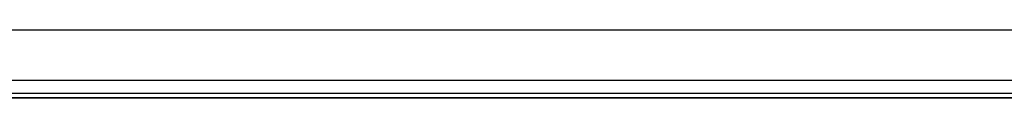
# Model space of a CAD drawing. Header units: millimetres. Extents: x 0 to 420, y 0 to 297.
# Tile 2 of 4: x 130.43 to 182.71, y 95.88 to 99.48. Entities that reach past the tile are written whole.
import ezdxf

# ---------------------------------------------------------------- set-up
doc = ezdxf.new("R2010")
doc.units = ezdxf.units.MM

msp = doc.modelspace()

# ---------------------------------------------------------------- linework, layer by layer
at = {"color": 7, "linetype": 'Continuous', "lineweight": 25}
for p, q in [((215.5985706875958, 99.47799960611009), (60.22727510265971, 99.47799960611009)), ((209.3373393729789, 96.81117886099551), (66.48850641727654, 96.81117886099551)), ((209.3373393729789, 96.11548649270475), (66.48850641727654, 96.11548649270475)), ((207.904340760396, 95.88358903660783), (67.92150502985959, 95.88358903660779))]:
    msp.add_line(p, q, dxfattribs=at)
at = {"color": 7, "linetype": 'Continuous'}
msp.add_line((66.48850641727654, 95.88358903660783), (209.3373393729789, 95.88358903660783), dxfattribs=at)

doc.saveas('drawing.dxf')
